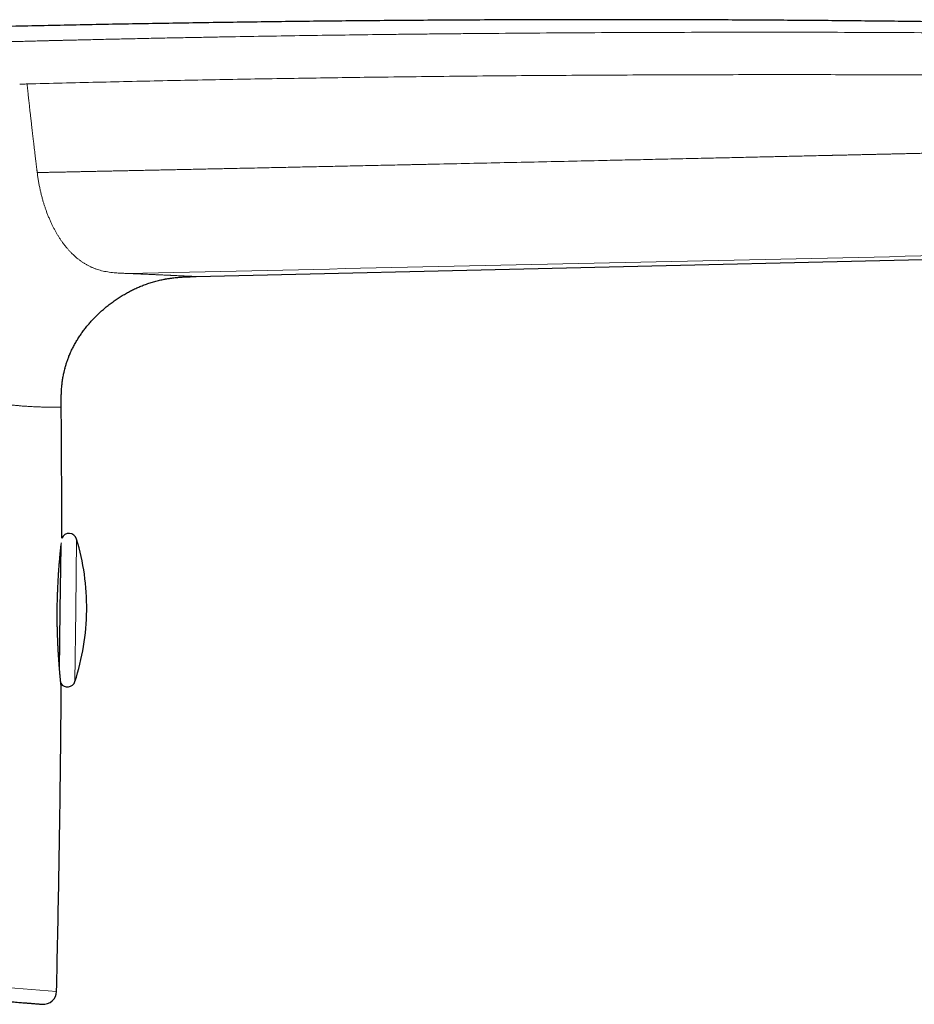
# Model space of a CAD drawing. Header units: millimetres. Extents: x 8 to 524, y 12 to 399.
# Tile 132 of 133: x 443 to 476, y 362 to 399. Entities that reach past the tile are written whole.
import ezdxf

# ---------------------------------------------------------------- set-up
doc = ezdxf.new("R2010")
doc.units = ezdxf.units.MM

msp = doc.modelspace()

# ---------------------------------------------------------------- linework, layer by layer
at = {"color": 7, "linetype": 'Continuous', "lineweight": 30}
for p, q in [((449.188, 389.635), (505.895, 390.977)), ((448.016, 389.538), (448.053, 389.545)), ((448.49, 389.602), (448.594, 389.61)), ((444.401, 386.682), (444.417, 386.72)), ((444.212, 386.124), (444.223, 386.167)), ((444.045, 376.999), (444.073, 379.427)), ((444.02, 374.706), (444.045, 376.999))]:
    msp.add_line(p, q, dxfattribs=at)
at = {"color": 252, "linetype": 'Continuous', "lineweight": 0}
for p, q in [((448.017, 389.538), (448.102, 389.553)), ((448.53, 389.605), (448.595, 389.61)), ((444.393, 386.664), (444.418, 386.72)), ((444.212, 386.124), (444.224, 386.172)), ((444.632, 376.992), (444.662, 379.69)), ((444.601, 374.295), (444.632, 376.992)), ((420.668, 364.439), (443.903, 362.552))]:
    msp.add_line(p, q, dxfattribs=at)
at = {"color": 7, "linetype": 'Continuous', "lineweight": 30}
for centre, radius, start, end in [((444.375, 379.603), 0.3, 16.7972, 155.938), ((436.046, 377.089), 9, 359.3556, 16.7972), ((436.046, 377.089), 9, 341.914, 359.3556), ((444.316, 374.388), 0.3, 213.0755, 341.914), ((443.403, 362.564), 0.5, 265.3557, 358.6372)]:
    msp.add_arc(centre, radius, start, end, dxfattribs=at)
for points, knots in [([(509.036, 398.165), (508.796, 398.181), (508.101, 398.226), (506.949, 398.295), (505.581, 398.374), (504.211, 398.448), (502.842, 398.519), (501.472, 398.586), (499.932, 398.658), (498.221, 398.733), (496.339, 398.809), (494.458, 398.879), (492.457, 398.947), (490.338, 399.013), (488.099, 399.075), (485.86, 399.13), (483.621, 399.178), (481.382, 399.221), (479.143, 399.258), (476.904, 399.289), (474.665, 399.315), (472.426, 399.335), (470.187, 399.351), (467.949, 399.36), (465.577, 399.366), (463.073, 399.365), (460.436, 399.357), (457.8, 399.342), (455.23, 399.321), (452.725, 399.294), (450.286, 399.261), (447.847, 399.223), (445.409, 399.179), (442.972, 399.129), (440.536, 399.072), (438.168, 399.012), (435.868, 398.947), (433.633, 398.88), (431.397, 398.807), (429.157, 398.729), (426.917, 398.647), (424.675, 398.559), (422.433, 398.466), (420.193, 398.368), (417.953, 398.266), (415.715, 398.158), (413.479, 398.045), (411.112, 397.92), (408.613, 397.782), (405.983, 397.629), (403.574, 397.484), (402.041, 397.386), (401.384, 397.344)], [0, 0, 0, 0, 0.006694, 0.019405, 0.03213, 0.044863, 0.057597, 0.070326, 0.083051, 0.100541, 0.118024, 0.135502, 0.152974, 0.173771, 0.194563, 0.215352, 0.23614, 0.256929, 0.277718, 0.298507, 0.319296, 0.340083, 0.360869, 0.381652, 0.402431, 0.426914, 0.451392, 0.475864, 0.500332, 0.522979, 0.545624, 0.568268, 0.590908, 0.61354, 0.636161, 0.65877, 0.679501, 0.700252, 0.721032, 0.741835, 0.762653, 0.783481, 0.804311, 0.825135, 0.845949, 0.866747, 0.887532, 0.908304, 0.932772, 0.957226, 0.981672, 1, 1, 1, 1]), ([(444.418, 386.72), (444.43, 386.747), (444.463, 386.826), (444.526, 386.952), (444.605, 387.099), (444.69, 387.242), (444.781, 387.383), (444.876, 387.52), (444.976, 387.653), (445.08, 387.783), (445.189, 387.91), (445.301, 388.032), (445.418, 388.152), (445.543, 388.272), (445.677, 388.392), (445.82, 388.512), (445.967, 388.627), (446.118, 388.736), (446.273, 388.84), (446.429, 388.937), (446.585, 389.026), (446.741, 389.109), (446.899, 389.185), (447.06, 389.256), (447.227, 389.322), (447.4, 389.383), (447.578, 389.438), (447.759, 389.485), (447.905, 389.518), (447.992, 389.533), (448.017, 389.538)], [0, 0, 0, 0, 0.0189, 0.053996, 0.089105, 0.124228, 0.159359, 0.19449, 0.229609, 0.264721, 0.299831, 0.334943, 0.370056, 0.405172, 0.4445, 0.483827, 0.523154, 0.562482, 0.601812, 0.641148, 0.678237, 0.715322, 0.752398, 0.789467, 0.826533, 0.865848, 0.905169, 0.944495, 0.983823, 1, 1, 1, 1]), ([(448.017, 389.538), (448.029, 389.541), (448.082, 389.551), (448.177, 389.566), (448.323, 389.586), (448.462, 389.601), (448.56, 389.608), (448.595, 389.61)], [0, 0, 0, 0, 0.062741, 0.279246, 0.495682, 0.820321, 1, 1, 1, 1]), ([(448.595, 389.61), (448.617, 389.612), (448.697, 389.618), (448.836, 389.625), (449.012, 389.631), (449.13, 389.634), (449.188, 389.635)], [0, 0, 0, 0, 0.111245, 0.407487, 0.703737, 1, 1, 1, 1]), ([(444.212, 386.124), (444.216, 386.138), (444.23, 386.197), (444.26, 386.298), (444.302, 386.428), (444.349, 386.556), (444.387, 386.654), (444.412, 386.708), (444.417, 386.72)], [0, 0, 0, 0, 0.069727, 0.286288, 0.502645, 0.718768, 0.934635, 1, 1, 1, 1]), ([(444.081, 384.689), (444.08, 384.745), (444.08, 384.856), (444.08, 385.022), (444.084, 385.189), (444.092, 385.356), (444.105, 385.522), (444.124, 385.687), (444.151, 385.852), (444.18, 385.998), (444.203, 386.088), (444.212, 386.124)], [0, 0, 0, 0, 0.11531, 0.230615, 0.345913, 0.461228, 0.576526, 0.691798, 0.807082, 0.92238, 1, 1, 1, 1]), ([(444.101, 379.725), (444.1, 380.207), (444.1, 381.386), (444.093, 383.041), (444.084, 384.213), (444.08, 384.689)], [0, 0, 0, 0, 0.29132, 0.712396, 1, 1, 1, 1]), ([(444.08, 374.093), (444.08, 374.094), (444.08, 374.095), (444.079, 374.103), (444.077, 374.115), (444.076, 374.13), (444.074, 374.149), (444.071, 374.172), (444.068, 374.198), (444.065, 374.229), (444.062, 374.261), (444.058, 374.294), (444.055, 374.328), (444.051, 374.361), (444.048, 374.394), (444.045, 374.426), (444.042, 374.456), (444.039, 374.484), (444.037, 374.51), (444.035, 374.535), (444.032, 374.567), (444.028, 374.607), (444.024, 374.658), (444.019, 374.714), (444.014, 374.776), (444.008, 374.843), (444.003, 374.911), (443.998, 374.979), (443.993, 375.045), (443.988, 375.115), (443.983, 375.188), (443.978, 375.262), (443.974, 375.336), (443.969, 375.41), (443.965, 375.484), (443.962, 375.554), (443.958, 375.622), (443.955, 375.686), (443.953, 375.747), (443.95, 375.802), (443.948, 375.854), (443.946, 375.906), (443.944, 375.962), (443.942, 376.022), (443.94, 376.087), (443.938, 376.155), (443.936, 376.227), (443.934, 376.303), (443.932, 376.384), (443.931, 376.468), (443.93, 376.557), (443.929, 376.647), (443.928, 376.748), (443.928, 376.859), (443.928, 376.978), (443.93, 377.093), (443.931, 377.203), (443.933, 377.307), (443.936, 377.403), (443.938, 377.494), (443.941, 377.581), (443.944, 377.666), (443.947, 377.75), (443.951, 377.84), (443.955, 377.934), (443.96, 378.033), (443.965, 378.131), (443.971, 378.226), (443.976, 378.317), (443.982, 378.405), (443.988, 378.492), (443.994, 378.579), (444.001, 378.664), (444.007, 378.748), (444.014, 378.831), (444.021, 378.911), (444.028, 378.989), (444.035, 379.064), (444.042, 379.135), (444.049, 379.202), (444.055, 379.264), (444.061, 379.322), (444.067, 379.372), (444.071, 379.416), (444.075, 379.452), (444.078, 379.473), (444.079, 379.483)], [0, 0, 0, 0, 0.015369, 0.030178, 0.044433, 0.058137, 0.071292, 0.083898, 0.098051, 0.111442, 0.124068, 0.135928, 0.147214, 0.157704, 0.167394, 0.176284, 0.184372, 0.191535, 0.197922, 0.203703, 0.209613, 0.220132, 0.23127, 0.243028, 0.255408, 0.268414, 0.282049, 0.293193, 0.304696, 0.316558, 0.328724, 0.340537, 0.351815, 0.363511, 0.374575, 0.38501, 0.394818, 0.404001, 0.412559, 0.420494, 0.427284, 0.434384, 0.442022, 0.450197, 0.458908, 0.468155, 0.477677, 0.487707, 0.498245, 0.509291, 0.520846, 0.532727, 0.544374, 0.560224, 0.575546, 0.590341, 0.60461, 0.618355, 0.630709, 0.642605, 0.654042, 0.665311, 0.676704, 0.688222, 0.701955, 0.715858, 0.72993, 0.74417, 0.75727, 0.770613, 0.784217, 0.798083, 0.812211, 0.826601, 0.841257, 0.856179, 0.871368, 0.886808, 0.902268, 0.917676, 0.933034, 0.948343, 0.963601, 0.976277, 0.988919, 1, 1, 1, 1]), ([(443.903, 362.552), (443.918, 363.247), (443.95, 364.637), (443.99, 366.722), (444.025, 368.807), (444.052, 370.892), (444.071, 372.644), (444.079, 373.701), (444.081, 374.062)], [0, 0, 0, 0, 0.181156, 0.362317, 0.543482, 0.724652, 0.905825, 1, 1, 1, 1]), ([(444.082, 374.062), (444.082, 374.067), (444.082, 374.078), (444.08, 374.091), (444.079, 374.099)], [0, 0, 0, 0, 0.451731, 1, 1, 1, 1]), ([(420.605, 363.914), (420.732, 363.904), (420.986, 363.883), (421.366, 363.852), (421.745, 363.822), (422.123, 363.791), (422.501, 363.76), (422.878, 363.73), (423.214, 363.702), (423.511, 363.678), (423.769, 363.657), (424.026, 363.636), (424.283, 363.615), (424.539, 363.595), (424.8, 363.573), (425.065, 363.552), (425.364, 363.528), (425.691, 363.501), (426.047, 363.472), (426.401, 363.443), (426.753, 363.415), (427.103, 363.386), (427.444, 363.359), (427.778, 363.332), (428.103, 363.305), (428.427, 363.279), (428.749, 363.253), (429.009, 363.231), (429.209, 363.215), (429.349, 363.204), (429.489, 363.193), (429.628, 363.181), (429.767, 363.17), (429.967, 363.154), (430.229, 363.132), (430.538, 363.107), (430.834, 363.083), (431.116, 363.06), (431.396, 363.038), (431.676, 363.015), (431.955, 362.992), (432.234, 362.969), (432.511, 362.947), (432.786, 362.925), (433.06, 362.902), (433.333, 362.88), (433.62, 362.857), (433.919, 362.833), (434.229, 362.807), (434.535, 362.783), (434.837, 362.758), (435.134, 362.734), (435.422, 362.711), (435.7, 362.688), (435.969, 362.666), (436.234, 362.645), (436.496, 362.623), (436.767, 362.601), (437.047, 362.579), (437.334, 362.555), (437.615, 362.532), (437.89, 362.51), (438.159, 362.488), (438.422, 362.467), (438.672, 362.447), (438.909, 362.427), (439.134, 362.409), (439.354, 362.391), (439.568, 362.374), (439.776, 362.357), (439.977, 362.341), (440.172, 362.325), (440.361, 362.309), (440.544, 362.294), (440.723, 362.28), (440.895, 362.266), (441.059, 362.253), (441.214, 362.24), (441.362, 362.228), (441.505, 362.216), (441.642, 362.205), (441.749, 362.197), (441.827, 362.19), (441.879, 362.186), (441.929, 362.182), (441.979, 362.178), (442.029, 362.174), (442.099, 362.168), (442.188, 362.161), (442.3, 362.152), (442.412, 362.143), (442.524, 362.134), (442.618, 362.126), (442.695, 362.12), (442.759, 362.115), (442.819, 362.11), (442.876, 362.105), (442.931, 362.101), (442.981, 362.096), (443.027, 362.093), (443.078, 362.089), (443.132, 362.084), (443.187, 362.08), (443.234, 362.076), (443.274, 362.073), (443.306, 362.07), (443.331, 362.068), (443.349, 362.067), (443.36, 362.066), (443.362, 362.066), (443.362, 362.065)], [0, 0, 0, 0, 0.010499, 0.020986, 0.031463, 0.041933, 0.052398, 0.062862, 0.073326, 0.080523, 0.087721, 0.094924, 0.10213, 0.109342, 0.11656, 0.124172, 0.131798, 0.141955, 0.152104, 0.162246, 0.172383, 0.182518, 0.192654, 0.202213, 0.211777, 0.221348, 0.230928, 0.240518, 0.244742, 0.248964, 0.253183, 0.2574, 0.261615, 0.265828, 0.275752, 0.285669, 0.29452, 0.303368, 0.312216, 0.321065, 0.330098, 0.339135, 0.348178, 0.357229, 0.36629, 0.375489, 0.384732, 0.395502, 0.406262, 0.417013, 0.42776, 0.438504, 0.449249, 0.459383, 0.469522, 0.47967, 0.489829, 0.5, 0.511773, 0.523527, 0.535267, 0.546997, 0.558721, 0.570441, 0.582163, 0.592913, 0.603669, 0.614436, 0.625215, 0.63591, 0.646481, 0.65704, 0.667588, 0.678128, 0.688663, 0.699197, 0.70973, 0.719665, 0.729606, 0.739554, 0.749512, 0.759482, 0.763545, 0.767606, 0.771665, 0.775721, 0.779776, 0.78383, 0.793378, 0.80292, 0.814274, 0.825626, 0.836978, 0.844583, 0.85219, 0.859801, 0.867417, 0.87504, 0.882669, 0.889911, 0.897126, 0.908658, 0.920179, 0.931693, 0.943203, 0.954713, 0.966021, 0.977336, 0.988661, 1, 1, 1, 1])]:
    msp.add_open_spline(points, degree=3, knots=knots, dxfattribs=at)
at = {"color": 252, "linetype": 'Continuous', "lineweight": 0}
for points, knots in [([(401.371, 397.344), (401.373, 397.344), (401.376, 397.344), (401.397, 397.344), (401.43, 397.344), (401.476, 397.345), (401.535, 397.345), (401.605, 397.346), (401.686, 397.347), (401.776, 397.347), (401.878, 397.348), (401.991, 397.349), (402.119, 397.351), (402.261, 397.352), (402.418, 397.353), (402.588, 397.355), (402.772, 397.356), (402.967, 397.358), (403.172, 397.359), (403.383, 397.361), (403.6, 397.362), (403.827, 397.363), (404.064, 397.365), (404.316, 397.366), (404.583, 397.368), (404.868, 397.369), (405.165, 397.37), (405.474, 397.371), (405.795, 397.372), (406.12, 397.373), (406.447, 397.374), (406.777, 397.374), (407.115, 397.375), (407.461, 397.375), (407.823, 397.375), (408.2, 397.375), (408.59, 397.375), (408.988, 397.374), (409.392, 397.374), (409.804, 397.373), (410.215, 397.372), (410.624, 397.371), (411.032, 397.371), (411.446, 397.37), (411.866, 397.369), (412.302, 397.368), (412.755, 397.367), (413.223, 397.367), (413.698, 397.366), (414.181, 397.366), (414.67, 397.366), (415.156, 397.367), (415.637, 397.367), (416.108, 397.368), (416.581, 397.37), (417.053, 397.372), (417.536, 397.375), (418.029, 397.379), (418.535, 397.383), (419.043, 397.389), (419.553, 397.395), (420.064, 397.403), (420.566, 397.412), (421.057, 397.421), (421.539, 397.431), (422.021, 397.443), (422.504, 397.455), (422.995, 397.469), (423.495, 397.484), (424, 397.501), (424.503, 397.519), (425.003, 397.539), (425.499, 397.559), (425.983, 397.581), (426.454, 397.603), (426.913, 397.627), (427.37, 397.651), (427.824, 397.676), (428.244, 397.701), (428.631, 397.725), (428.986, 397.748), (429.339, 397.771), (429.69, 397.795), (430.04, 397.82), (430.387, 397.845), (430.722, 397.87), (430.989, 397.891), (431.189, 397.906), (431.338, 397.918), (431.493, 397.931), (431.654, 397.944), (431.82, 397.957), (431.976, 397.97), (432.12, 397.982), (432.251, 397.993), (432.386, 398.004), (432.492, 398.013), (432.564, 398.019), (432.6, 398.022), (432.632, 398.025), (432.664, 398.028), (432.698, 398.031), (432.732, 398.033), (432.768, 398.036), (432.804, 398.039), (432.84, 398.042), (432.875, 398.045), (432.911, 398.048), (432.947, 398.051), (433.007, 398.056), (433.089, 398.063), (433.189, 398.071), (433.28, 398.079), (433.35, 398.085), (433.4, 398.089), (433.439, 398.092), (433.487, 398.095), (433.544, 398.1), (433.606, 398.105), (433.668, 398.109), (433.761, 398.117), (433.886, 398.126), (434.041, 398.137), (434.194, 398.149), (434.346, 398.159), (434.561, 398.175), (434.847, 398.194), (435.206, 398.218), (435.571, 398.241), (435.965, 398.265), (436.386, 398.289), (436.839, 398.315), (437.298, 398.339), (437.758, 398.363), (438.216, 398.386), (438.607, 398.404), (438.93, 398.418), (439.186, 398.429), (439.436, 398.44), (439.682, 398.45), (439.923, 398.459), (440.166, 398.468), (440.395, 398.477), (440.614, 398.484), (440.818, 398.491), (441.026, 398.498), (441.238, 398.505), (441.453, 398.512), (441.664, 398.518), (441.87, 398.524), (442.075, 398.53), (442.29, 398.536), (442.52, 398.542), (442.753, 398.548), (442.989, 398.554), (443.161, 398.559), (443.277, 398.562), (443.332, 398.563), (443.388, 398.565), (443.444, 398.566), (443.497, 398.567), (443.537, 398.568), (443.577, 398.57), (443.628, 398.571), (443.702, 398.573), (443.792, 398.575), (443.9, 398.577), (444.024, 398.581), (444.164, 398.584), (444.316, 398.588), (444.463, 398.591), (444.597, 398.594), (444.715, 398.597), (444.828, 398.6), (444.935, 398.602), (445.218, 398.609), (445.696, 398.62), (446.369, 398.635), (447.059, 398.65), (447.749, 398.665), (448.44, 398.679), (449.13, 398.692), (449.82, 398.705), (451.202, 398.73), (453.275, 398.764), (455.36, 398.793), (456.765, 398.81), (457.49, 398.818), (458.215, 398.826), (458.94, 398.833), (459.666, 398.84), (460.841, 398.85), (462.469, 398.863), (464.552, 398.875), (466.642, 398.884), (468.738, 398.889), (470.842, 398.891), (472.952, 398.889), (475.065, 398.882), (477.104, 398.871), (479.065, 398.857), (480.944, 398.84), (482.814, 398.819), (484.676, 398.794), (486.528, 398.764), (488.372, 398.73), (490.28, 398.69), (492.254, 398.643), (494.293, 398.588), (496.326, 398.526), (498.271, 398.459), (500.13, 398.389), (501.603, 398.328), (502.51, 398.288), (502.857, 398.273), (502.948, 398.269), (503.045, 398.264), (503.142, 398.26), (503.242, 398.255), (503.344, 398.251), (503.446, 398.246), (503.526, 398.242), (503.586, 398.239), (503.63, 398.237), (503.67, 398.236), (503.708, 398.234), (503.743, 398.232), (503.785, 398.23), (503.867, 398.227), (503.986, 398.221), (504.118, 398.215), (504.229, 398.21), (504.323, 398.206), (504.411, 398.202), (504.495, 398.198), (504.618, 398.193), (504.778, 398.186), (504.974, 398.178), (505.16, 398.171), (505.341, 398.164), (505.521, 398.157), (505.702, 398.151), (505.897, 398.144), (506.102, 398.138), (506.317, 398.131), (506.528, 398.125), (506.736, 398.119), (506.941, 398.114), (507.132, 398.109), (507.306, 398.105), (507.46, 398.102), (507.604, 398.099), (507.737, 398.097), (507.861, 398.095), (507.976, 398.093), (508.081, 398.093), (508.177, 398.092), (508.263, 398.093), (508.342, 398.094), (508.399, 398.095), (508.439, 398.096), (508.466, 398.097), (508.492, 398.098), (508.517, 398.099), (508.54, 398.1), (508.561, 398.102), (508.583, 398.103), (508.607, 398.105), (508.631, 398.108), (508.655, 398.11), (508.676, 398.113), (508.693, 398.116), (508.708, 398.118), (508.722, 398.12), (508.736, 398.122), (508.749, 398.125), (508.763, 398.127), (508.776, 398.129), (508.789, 398.131), (508.802, 398.133), (508.816, 398.135), (508.834, 398.138), (508.858, 398.141), (508.884, 398.145), (508.908, 398.148), (508.93, 398.151), (508.958, 398.155), (508.989, 398.159), (509.016, 398.163), (509.031, 398.165), (509.033, 398.165), (509.034, 398.166)], [0, 0, 0, 0, 0.004075, 0.008126, 0.012156, 0.016166, 0.020159, 0.024139, 0.02788, 0.031614, 0.035342, 0.039067, 0.04279, 0.046743, 0.0507, 0.054663, 0.058635, 0.062619, 0.066614, 0.070371, 0.074118, 0.077856, 0.081587, 0.085315, 0.089256, 0.093212, 0.097188, 0.101184, 0.105206, 0.109219, 0.112992, 0.116768, 0.12055, 0.124339, 0.128139, 0.132146, 0.136143, 0.140132, 0.144116, 0.148097, 0.152077, 0.155831, 0.159588, 0.163351, 0.167121, 0.1709, 0.174941, 0.178994, 0.18306, 0.187143, 0.191244, 0.195383, 0.199273, 0.203137, 0.206977, 0.210794, 0.214591, 0.218612, 0.22263, 0.226647, 0.230667, 0.23469, 0.2387, 0.242468, 0.246234, 0.250001, 0.25377, 0.257543, 0.261524, 0.265487, 0.269435, 0.27337, 0.277295, 0.281212, 0.2849, 0.288585, 0.292271, 0.295958, 0.29965, 0.30259, 0.305535, 0.308487, 0.311446, 0.314413, 0.317389, 0.320376, 0.32309, 0.324347, 0.32566, 0.32703, 0.328457, 0.329941, 0.331482, 0.332656, 0.333811, 0.335017, 0.33629, 0.336681, 0.336971, 0.337261, 0.33755, 0.33784, 0.338163, 0.338486, 0.338809, 0.339132, 0.339455, 0.339778, 0.340101, 0.340424, 0.341407, 0.342309, 0.343131, 0.343872, 0.344178, 0.344468, 0.344903, 0.345449, 0.345994, 0.34654, 0.347085, 0.348449, 0.349813, 0.35115, 0.352435, 0.353735, 0.356691, 0.359725, 0.362836, 0.365881, 0.369552, 0.373279, 0.377049, 0.380781, 0.38447, 0.388116, 0.390195, 0.392231, 0.394223, 0.396173, 0.398081, 0.399954, 0.401924, 0.403503, 0.405109, 0.406743, 0.408404, 0.410094, 0.411811, 0.41336, 0.414937, 0.416623, 0.418419, 0.420326, 0.422094, 0.423948, 0.424375, 0.424808, 0.425244, 0.425685, 0.42613, 0.42647, 0.426626, 0.427075, 0.427654, 0.428363, 0.429202, 0.430171, 0.43127, 0.432499, 0.43374, 0.43472, 0.435637, 0.436514, 0.437353, 0.438152, 0.443163, 0.448556, 0.453952, 0.459348, 0.464746, 0.470144, 0.475544, 0.480945, 0.502559, 0.524189, 0.529857, 0.535526, 0.541196, 0.546868, 0.552541, 0.558215, 0.574453, 0.590745, 0.607092, 0.623492, 0.639947, 0.656455, 0.673017, 0.689556, 0.704332, 0.71904, 0.733679, 0.74825, 0.762753, 0.777187, 0.791555, 0.807581, 0.823555, 0.839479, 0.855354, 0.869284, 0.883176, 0.890009, 0.89061, 0.891336, 0.892142, 0.892904, 0.893622, 0.894495, 0.895294, 0.896017, 0.89638, 0.89672, 0.897038, 0.897333, 0.897606, 0.897869, 0.898325, 0.899533, 0.900672, 0.901444, 0.902181, 0.902883, 0.903551, 0.904185, 0.90582, 0.907396, 0.908915, 0.910392, 0.911903, 0.913462, 0.915072, 0.917016, 0.918984, 0.920977, 0.923001, 0.925058, 0.927152, 0.928935, 0.930639, 0.932266, 0.933862, 0.935454, 0.937011, 0.938537, 0.94006, 0.941589, 0.943128, 0.944691, 0.945409, 0.946136, 0.946873, 0.947621, 0.948379, 0.949148, 0.949928, 0.951035, 0.952228, 0.953509, 0.954877, 0.956013, 0.957007, 0.957989, 0.959089, 0.960246, 0.961302, 0.962359, 0.963434, 0.964562, 0.965674, 0.966771, 0.969446, 0.972023, 0.974503, 0.976939, 0.979521, 0.985264, 0.990979, 0.996668, 1, 1, 1, 1]), ([(503.545, 396.668), (502.816, 396.7), (501.362, 396.764), (499.184, 396.849), (497.014, 396.924), (494.85, 396.99), (492.693, 397.048), (490.541, 397.099), (488.396, 397.142), (486.073, 397.182), (483.574, 397.216), (480.897, 397.245), (478.228, 397.265), (475.564, 397.278), (472.664, 397.285), (469.527, 397.284), (466.154, 397.274), (462.783, 397.256), (459.415, 397.228), (456.287, 397.193), (453.399, 397.152), (450.75, 397.108), (448.098, 397.057), (445.444, 396.998), (443.673, 396.953), (442.786, 396.93)], [0, 0, 0, 0, 0.0360325, 0.0719264, 0.1076953, 0.1433455, 0.178883, 0.2143141, 0.2496448, 0.2848813, 0.329054, 0.3731005, 0.4170347, 0.4608703, 0.5046209, 0.5602018, 0.6156945, 0.6711265, 0.726525, 0.7819177, 0.8254543, 0.8690176, 0.9126209, 0.9562775, 1, 1, 1, 1]), ([(442.786, 396.93), (442.74, 396.929), (442.646, 396.927), (442.553, 396.924), (442.507, 396.923)], [0, 0, 0, 0, 0.499913, 1, 1, 1, 1]), ([(443.171, 393.573), (443.171, 393.574), (443.17, 393.577), (443.169, 393.585), (443.168, 393.598), (443.165, 393.616), (443.162, 393.64), (443.159, 393.669), (443.154, 393.706), (443.149, 393.749), (443.143, 393.799), (443.136, 393.855), (443.129, 393.914), (443.122, 393.974), (443.115, 394.035), (443.107, 394.101), (443.098, 394.172), (443.089, 394.249), (443.079, 394.331), (443.07, 394.412), (443.06, 394.492), (443.051, 394.57), (443.041, 394.652), (443.031, 394.738), (443.02, 394.829), (443.009, 394.925), (442.996, 395.04), (442.981, 395.171), (442.964, 395.316), (442.948, 395.458), (442.932, 395.594), (442.917, 395.727), (442.903, 395.851), (442.89, 395.968), (442.878, 396.076), (442.867, 396.179), (442.856, 396.276), (442.846, 396.365), (442.838, 396.447), (442.829, 396.522), (442.822, 396.59), (442.815, 396.652), (442.809, 396.709), (442.804, 396.759), (442.799, 396.803), (442.795, 396.841), (442.792, 396.87), (442.79, 396.892), (442.788, 396.908), (442.787, 396.92), (442.787, 396.927), (442.786, 396.93)], [0, 0, 0, 0, 0.001103, 0.002881, 0.006823, 0.012307, 0.019352, 0.027985, 0.038979, 0.051863, 0.066691, 0.08353, 0.102457, 0.119159, 0.137302, 0.156943, 0.178141, 0.200965, 0.225486, 0.251785, 0.273752, 0.296917, 0.321327, 0.347034, 0.374094, 0.402565, 0.432509, 0.47675, 0.520051, 0.56221, 0.603049, 0.642412, 0.680159, 0.71416, 0.746527, 0.777182, 0.806058, 0.833094, 0.856955, 0.879085, 0.89945, 0.918023, 0.934782, 0.949706, 0.96278, 0.97399, 0.983324, 0.989089, 0.993791, 0.997429, 1, 1, 1, 1]), ([(503.288, 394.928), (503.167, 394.925), (502.926, 394.919), (502.567, 394.911), (502.215, 394.902), (501.868, 394.894), (501.527, 394.886), (501.193, 394.878), (500.865, 394.87), (500.538, 394.862), (500.211, 394.854), (499.885, 394.847), (499.566, 394.839), (499.252, 394.831), (498.943, 394.824), (498.62, 394.816), (498.283, 394.808), (497.932, 394.8), (497.588, 394.792), (497.25, 394.784), (496.92, 394.776), (496.598, 394.769), (496.282, 394.761), (495.971, 394.754), (495.675, 394.747), (495.474, 394.742), (495.367, 394.74), (495.34, 394.739), (495.314, 394.738), (495.288, 394.738), (495.261, 394.737), (495.234, 394.736), (495.201, 394.736), (495.086, 394.733), (494.891, 394.728), (494.602, 394.721), (494.302, 394.714), (493.989, 394.707), (493.674, 394.699), (493.356, 394.692), (493.035, 394.684), (492.719, 394.677), (492.406, 394.669), (492.046, 394.661), (491.639, 394.651), (491.186, 394.641), (490.735, 394.63), (490.286, 394.619), (489.837, 394.609), (489.509, 394.601), (489.301, 394.596), (489.212, 394.594), (489.122, 394.592), (489.032, 394.59), (488.942, 394.588), (488.85, 394.586), (488.705, 394.582), (488.503, 394.578), (488.228, 394.571), (487.931, 394.564), (487.612, 394.557), (487.28, 394.549), (486.933, 394.541), (486.573, 394.532), (486.206, 394.524), (485.833, 394.515), (485.453, 394.506), (485.066, 394.497), (484.673, 394.488), (484.274, 394.479), (483.869, 394.469), (483.459, 394.46), (483.046, 394.45), (482.629, 394.441), (482.207, 394.431), (481.894, 394.424), (481.694, 394.419), (481.614, 394.417), (481.542, 394.415), (481.478, 394.414), (481.414, 394.412), (481.35, 394.411), (481.285, 394.409), (481.171, 394.407), (481.008, 394.403), (480.8, 394.398), (480.595, 394.394), (480.393, 394.389), (480.187, 394.384), (479.962, 394.379), (479.718, 394.373), (479.454, 394.367), (479.184, 394.361), (478.908, 394.355), (478.625, 394.348), (478.341, 394.342), (478.058, 394.335), (477.786, 394.329), (477.599, 394.325), (477.495, 394.322), (477.464, 394.322), (477.427, 394.321), (477.388, 394.32), (477.313, 394.318), (477.175, 394.315), (476.978, 394.31), (476.76, 394.306), (476.549, 394.301), (476.344, 394.296), (476.145, 394.291), (475.953, 394.287), (475.768, 394.283), (475.59, 394.279), (475.418, 394.275), (475.252, 394.271), (475.093, 394.268), (474.944, 394.264), (474.803, 394.261), (474.671, 394.258), (474.545, 394.255), (474.425, 394.252), (474.309, 394.25), (474.196, 394.247), (474.087, 394.245), (473.985, 394.242), (473.889, 394.24), (473.801, 394.238), (473.72, 394.236), (473.645, 394.235), (473.577, 394.233), (473.517, 394.232), (473.464, 394.231), (473.419, 394.23), (473.379, 394.229), (473.344, 394.228), (473.316, 394.227), (473.294, 394.227), (473.277, 394.226), (473.264, 394.226), (473.255, 394.226), (473.25, 394.226), (473.246, 394.226), (473.245, 394.226), (473.216, 394.225), (473.166, 394.224), (473.077, 394.222), (472.945, 394.219), (472.71, 394.213), (472.292, 394.204), (471.746, 394.191), (471.128, 394.177), (470.499, 394.163), (469.835, 394.148), (469.137, 394.132), (468.364, 394.115), (467.516, 394.096), (466.594, 394.075), (465.675, 394.055), (464.629, 394.032), (463.455, 394.006), (462.153, 393.977), (460.851, 393.949), (459.549, 393.92), (458.603, 393.9), (458.018, 393.887), (457.796, 393.883), (457.578, 393.878), (457.361, 393.873), (457.073, 393.867), (456.714, 393.859), (456.169, 393.848), (455.505, 393.834), (454.75, 393.817), (454.015, 393.802), (453.303, 393.787), (452.584, 393.771), (451.951, 393.758), (451.403, 393.746), (450.962, 393.737), (450.665, 393.731), (450.511, 393.728), (450.478, 393.727), (450.436, 393.726), (450.389, 393.725), (450.342, 393.724), (450.294, 393.723), (450.178, 393.721), (449.98, 393.716), (449.704, 393.711), (449.42, 393.705), (449.143, 393.699), (448.871, 393.693), (448.606, 393.687), (448.348, 393.682), (448.095, 393.677), (447.849, 393.672), (447.608, 393.667), (447.375, 393.662), (447.147, 393.657), (446.926, 393.652), (446.711, 393.648), (446.502, 393.643), (446.3, 393.639), (446.1, 393.635), (445.905, 393.631), (445.713, 393.627), (445.529, 393.623), (445.351, 393.619), (445.18, 393.615), (445.021, 393.612), (444.872, 393.609), (444.734, 393.606), (444.602, 393.603), (444.476, 393.6), (444.356, 393.598), (444.241, 393.595), (444.129, 393.593), (444.02, 393.591), (443.914, 393.589), (443.815, 393.587), (443.724, 393.585), (443.64, 393.583), (443.565, 393.581), (443.498, 393.58), (443.437, 393.578), (443.382, 393.577), (443.334, 393.576), (443.292, 393.575), (443.256, 393.574), (443.227, 393.574), (443.205, 393.573), (443.19, 393.573), (443.18, 393.573), (443.175, 393.573), (443.172, 393.573), (443.171, 393.573), (443.171, 393.573)], [0, 0, 0, 0, 0.00606, 0.012032, 0.017908, 0.023682, 0.02935, 0.034915, 0.040379, 0.045746, 0.051267, 0.056687, 0.06201, 0.067238, 0.072377, 0.077427, 0.083377, 0.089212, 0.094938, 0.100559, 0.106083, 0.111418, 0.116669, 0.121842, 0.126942, 0.131444, 0.131884, 0.132323, 0.132761, 0.133199, 0.133636, 0.134073, 0.13459, 0.135239, 0.13983, 0.144348, 0.14964, 0.154844, 0.159967, 0.165376, 0.170711, 0.175979, 0.18119, 0.186351, 0.193955, 0.201494, 0.208989, 0.216463, 0.223925, 0.231373, 0.232847, 0.234329, 0.235819, 0.237318, 0.238826, 0.240342, 0.241867, 0.246105, 0.250408, 0.255619, 0.260923, 0.266322, 0.272211, 0.278209, 0.284315, 0.29053, 0.296852, 0.303282, 0.309819, 0.316463, 0.323213, 0.330069, 0.336903, 0.343838, 0.350871, 0.358003, 0.359437, 0.360876, 0.361965, 0.363018, 0.364081, 0.365154, 0.366236, 0.367328, 0.370821, 0.374409, 0.377692, 0.381052, 0.384487, 0.387998, 0.392276, 0.396662, 0.401154, 0.405754, 0.410461, 0.415275, 0.4199, 0.42462, 0.42885, 0.429226, 0.429778, 0.430424, 0.431068, 0.431708, 0.434195, 0.43793, 0.441556, 0.445073, 0.448482, 0.451782, 0.454972, 0.458053, 0.461025, 0.463888, 0.46664, 0.469284, 0.471818, 0.474106, 0.476298, 0.478392, 0.480389, 0.482289, 0.484209, 0.486019, 0.487718, 0.489307, 0.490785, 0.49213, 0.493369, 0.494501, 0.495527, 0.496369, 0.497122, 0.497788, 0.498367, 0.498858, 0.499201, 0.499483, 0.499704, 0.49983, 0.499922, 0.49998, 0.500002, 0.500004, 0.501404, 0.502504, 0.504467, 0.507969, 0.514212, 0.525326, 0.535208, 0.545052, 0.556719, 0.568329, 0.579888, 0.595297, 0.610633, 0.625909, 0.641135, 0.662823, 0.684466, 0.706094, 0.727742, 0.749444, 0.753264, 0.756927, 0.760522, 0.764127, 0.767742, 0.774871, 0.78204, 0.794943, 0.807974, 0.819716, 0.831561, 0.843506, 0.855552, 0.863158, 0.870803, 0.877561, 0.877987, 0.878451, 0.879243, 0.880033, 0.88082, 0.881605, 0.882387, 0.886644, 0.891458, 0.896171, 0.900781, 0.90529, 0.909695, 0.913998, 0.918197, 0.922292, 0.926284, 0.930171, 0.933954, 0.937632, 0.941206, 0.944675, 0.948039, 0.951297, 0.954598, 0.957784, 0.960853, 0.963807, 0.966646, 0.969368, 0.971757, 0.974049, 0.976244, 0.978342, 0.980343, 0.982247, 0.984054, 0.98593, 0.987688, 0.989329, 0.990853, 0.992259, 0.993483, 0.994601, 0.995614, 0.996522, 0.997325, 0.998022, 0.998615, 0.999102, 0.999484, 0.999702, 0.99986, 0.99996, 0.999995, 1, 1, 1, 1]), ([(446.581, 389.752), (446.562, 389.753), (446.523, 389.755), (446.457, 389.757), (446.386, 389.76), (446.31, 389.764), (446.232, 389.768), (446.136, 389.775), (446.026, 389.785), (445.901, 389.8), (445.781, 389.819), (445.666, 389.842), (445.555, 389.87), (445.448, 389.903), (445.344, 389.939), (445.244, 389.981), (445.148, 390.026), (445.055, 390.075), (444.965, 390.128), (444.879, 390.184), (444.795, 390.243), (444.715, 390.304), (444.639, 390.368), (444.565, 390.433), (444.491, 390.503), (444.417, 390.578), (444.344, 390.659), (444.273, 390.741), (444.207, 390.824), (444.144, 390.907), (444.081, 390.995), (444.019, 391.087), (443.959, 391.183), (443.901, 391.28), (443.845, 391.378), (443.793, 391.477), (443.739, 391.584), (443.685, 391.699), (443.63, 391.824), (443.577, 391.951), (443.529, 392.076), (443.486, 392.198), (443.446, 392.317), (443.407, 392.44), (443.37, 392.568), (443.334, 392.701), (443.301, 392.837), (443.27, 392.975), (443.241, 393.116), (443.215, 393.263), (443.192, 393.416), (443.178, 393.52), (443.171, 393.573)], [0, 0, 0, 0, 0.0179742, 0.0357877, 0.0534345, 0.0709103, 0.0882303, 0.1053895, 0.1319981, 0.1581625, 0.1838758, 0.2084798, 0.2326419, 0.2563525, 0.2796007, 0.3023753, 0.3246662, 0.3464668, 0.367769, 0.3885628, 0.408837, 0.4285825, 0.4477894, 0.4664453, 0.4845407, 0.5049708, 0.5247145, 0.5438176, 0.562326, 0.5802921, 0.5977671, 0.6168168, 0.6353832, 0.6535375, 0.6713494, 0.6888881, 0.7062238, 0.7264898, 0.7466874, 0.7669345, 0.7873483, 0.8048844, 0.8226919, 0.8408416, 0.8594027, 0.8784464, 0.8980458, 0.9170952, 0.9367546, 0.9570815, 0.978142, 1, 1, 1, 1]), ([(503.159, 391.004), (496.872, 390.863), (484.299, 390.583), (465.44, 390.166), (452.868, 389.89), (446.581, 389.752)], [0, 0, 0, 0, 0.333332, 0.666666, 1, 1, 1, 1]), ([(449.188, 389.635), (449.188, 389.635), (449.187, 389.635), (449.177, 389.636), (449.163, 389.636), (449.142, 389.637), (449.116, 389.638), (449.084, 389.64), (449.047, 389.642), (449.005, 389.644), (448.957, 389.646), (448.903, 389.649), (448.843, 389.651), (448.777, 389.655), (448.706, 389.658), (448.629, 389.662), (448.547, 389.665), (448.478, 389.669), (448.427, 389.671), (448.396, 389.672), (448.364, 389.674), (448.332, 389.675), (448.299, 389.677), (448.265, 389.678), (448.231, 389.68), (448.172, 389.683), (448.084, 389.687), (447.985, 389.691), (447.901, 389.695), (447.837, 389.698), (447.771, 389.701), (447.703, 389.704), (447.635, 389.707), (447.567, 389.71), (447.49, 389.713), (447.403, 389.717), (447.303, 389.722), (447.202, 389.726), (447.099, 389.73), (447.004, 389.734), (446.919, 389.738), (446.842, 389.741), (446.78, 389.744), (446.734, 389.746), (446.702, 389.747), (446.669, 389.749), (446.638, 389.75), (446.609, 389.751), (446.59, 389.752), (446.581, 389.752)], [0, 0, 0, 0, 0.0327486, 0.0656216, 0.0986264, 0.1317696, 0.1649365, 0.1975107, 0.2300913, 0.262685, 0.2949341, 0.3278215, 0.3607055, 0.393593, 0.4264912, 0.459407, 0.4923474, 0.5253195, 0.5362822, 0.5472408, 0.5581957, 0.5691469, 0.5800949, 0.5910398, 0.6019819, 0.6129215, 0.6472889, 0.6816418, 0.6991658, 0.7166891, 0.7342127, 0.7517378, 0.7692654, 0.7859923, 0.802381, 0.8253238, 0.8482671, 0.8712131, 0.8940467, 0.9160742, 0.9321038, 0.9480335, 0.9637641, 0.969851, 0.9762942, 0.9829759, 0.9891541, 0.9948287, 1, 1, 1, 1]), ([(444.081, 384.689), (444.08, 384.689), (444.079, 384.689), (444.071, 384.689), (444.057, 384.689), (444.039, 384.689), (444.017, 384.689), (443.992, 384.688), (443.966, 384.688), (443.941, 384.687), (443.913, 384.687), (443.884, 384.686), (443.85, 384.685), (443.807, 384.684), (443.751, 384.684), (443.682, 384.684), (443.607, 384.685), (443.529, 384.686), (443.449, 384.688), (443.371, 384.69), (443.314, 384.692), (443.283, 384.693), (443.274, 384.693), (443.265, 384.693), (443.256, 384.694), (443.247, 384.694), (443.239, 384.694), (443.206, 384.696), (443.15, 384.698), (443.068, 384.701), (442.985, 384.706), (442.901, 384.71), (442.817, 384.716), (442.733, 384.721), (442.649, 384.727), (442.569, 384.733), (442.493, 384.74), (442.42, 384.746), (442.349, 384.753), (442.294, 384.758), (442.257, 384.762), (442.236, 384.764), (442.216, 384.766), (442.195, 384.768), (442.172, 384.771), (442.111, 384.777), (442.012, 384.789), (441.873, 384.806), (441.732, 384.825), (441.589, 384.845), (441.446, 384.867), (441.304, 384.89), (441.162, 384.915), (441.022, 384.941), (440.882, 384.967), (440.787, 384.987), (440.741, 384.997)], [0, 0, 0, 0, 0.028862, 0.057091, 0.084685, 0.111641, 0.137957, 0.163631, 0.183352, 0.202676, 0.221602, 0.240129, 0.259482, 0.280144, 0.311099, 0.342005, 0.372858, 0.403653, 0.430702, 0.457701, 0.481415, 0.484074, 0.486733, 0.489391, 0.492049, 0.494706, 0.497362, 0.500018, 0.523389, 0.546111, 0.568187, 0.589618, 0.610406, 0.630554, 0.650063, 0.668937, 0.685023, 0.700619, 0.715729, 0.730354, 0.734553, 0.738709, 0.742825, 0.746899, 0.751282, 0.756912, 0.783126, 0.809644, 0.835591, 0.860972, 0.88579, 0.910047, 0.933331, 0.956081, 0.978303, 1, 1, 1, 1]), ([(444.002, 374.898), (444, 374.928), (443.996, 374.987), (443.989, 375.081), (443.982, 375.178), (443.975, 375.278), (443.97, 375.375), (443.964, 375.466), (443.96, 375.551), (443.955, 375.637), (443.951, 375.724), (443.947, 375.822), (443.943, 375.93), (443.939, 376.049), (443.935, 376.168), (443.932, 376.288), (443.93, 376.408), (443.928, 376.529), (443.927, 376.649), (443.926, 376.77), (443.927, 376.893), (443.927, 377.017), (443.929, 377.141), (443.931, 377.265), (443.933, 377.387), (443.936, 377.507), (443.94, 377.625), (443.944, 377.741), (443.949, 377.856), (443.955, 377.97), (443.96, 378.083), (443.967, 378.193), (443.973, 378.301), (443.98, 378.406), (443.987, 378.507), (443.994, 378.604), (444.002, 378.698), (444.009, 378.789), (444.017, 378.877), (444.024, 378.961), (444.032, 379.042), (444.039, 379.118), (444.046, 379.189), (444.053, 379.256), (444.06, 379.317), (444.066, 379.374), (444.072, 379.427), (444.077, 379.475), (444.082, 379.516), (444.084, 379.538), (444.086, 379.547)], [0, 0, 0, 0, 0.021501, 0.043006, 0.064554, 0.086187, 0.107913, 0.124912, 0.14184, 0.158715, 0.175559, 0.192392, 0.214301, 0.236022, 0.257597, 0.279067, 0.300476, 0.321485, 0.342517, 0.363613, 0.384813, 0.406642, 0.428302, 0.449836, 0.471288, 0.492701, 0.513736, 0.534818, 0.555988, 0.577286, 0.598991, 0.62056, 0.642037, 0.663463, 0.684883, 0.705957, 0.727107, 0.748376, 0.769802, 0.791452, 0.812982, 0.834433, 0.855847, 0.877268, 0.898354, 0.919528, 0.940829, 0.962296, 0.983764, 1, 1, 1, 1]), ([(444.082, 374.062), (444.082, 374.062), (444.082, 374.061), (444.082, 374.064), (444.081, 374.073), (444.079, 374.087), (444.077, 374.107), (444.074, 374.132), (444.071, 374.162), (444.067, 374.197), (444.063, 374.237), (444.058, 374.282), (444.053, 374.333), (444.048, 374.388), (444.042, 374.448), (444.036, 374.513), (444.029, 374.583), (444.023, 374.656), (444.016, 374.733), (444.009, 374.813), (444.005, 374.87), (444.002, 374.898)], [0, 0, 0, 0, 0.000021, 0.056291, 0.112251, 0.168005, 0.223658, 0.279319, 0.334095, 0.389081, 0.444376, 0.500078, 0.555854, 0.611641, 0.667547, 0.723679, 0.780091, 0.835305, 0.890294, 0.945159, 1, 1, 1, 1])]:
    msp.add_open_spline(points, degree=3, knots=knots, dxfattribs=at)

doc.saveas('drawing.dxf')
